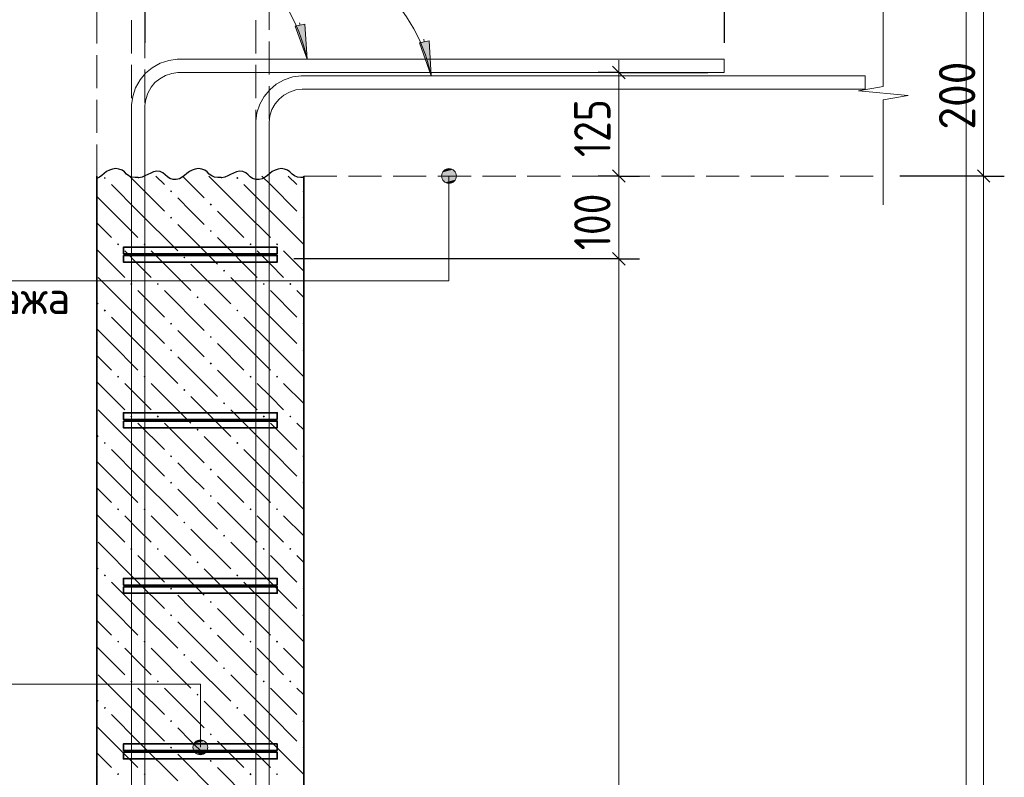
# Model space of a CAD drawing. Header units: millimetres. Extents: x 0 to 42000, y 0 to 29700.
# Tile 9 of 12: x 15395 to 21343, y 20320 to 24895. Entities that reach past the tile are written whole.
import ezdxf

# ---------------------------------------------------------------- set-up
doc = ezdxf.new("R2010")
doc.units = ezdxf.units.MM
doc.linetypes.add('______2', pattern=[270, 200, -70])
for name, color, linetype, lineweight in [('S1 Продольная арматура', 52, 'Continuous', 25), ('Standard', 7, 'Continuous', 25), ('ЖБ Перекрытие верхний уровень', 7, 'Continuous', 18), ('Затяжка', 52, 'Continuous', 25), ('Позиционная метка диаметр_ шаг', 7, 'Continuous', 13), ('Позиционная метка линия выноска', 7, 'Continuous', 13), ('Примечания', 7, 'Continuous', 13), ('Размерная линия_ общее', 7, 'Continuous', 13), ('Хомут', 52, 'Continuous', 25)]:
    doc.layers.add(name, color=color, linetype=linetype, lineweight=lineweight)
doc.layers.add('ЖБ Пилон', color=7, linetype='______2', lineweight=13, true_color=0xa0a0a0)
doc.styles.add('ISOCPEUR', font='txt')

msp = doc.modelspace()

# ---------------------------------------------------------------- hatches: boundary and pattern name
at = {"layer": 'ЖБ Пилон', "linetype": 'Continuous', "lineweight": 18, "transparency": 33554687}
for points in [[(15903.2, 23939.2), (15909.7, 23945.7), (15916.2, 23939.2), (15909.7, 23932.7)], [(16703.2, 23939.2), (16709.7, 23945.7), (16716.2, 23939.2), (16709.7, 23932.7)], [(16303.2, 23859.2), (16309.7, 23865.7), (16316.2, 23859.2), (16309.7, 23852.7)], [(17103.2, 23859.2), (17109.7, 23865.7), (17111.4, 23864.1), (17111.4, 23854.4), (17109.7, 23852.7)], [(16543.2, 23779.2), (16549.7, 23785.7), (16556.2, 23779.2), (16549.7, 23772.7)], [(16303.2, 23699.2), (16309.7, 23705.7), (16316.2, 23699.2), (16309.7, 23692.7)], [(17103.2, 23699.2), (17109.7, 23705.7), (17111.4, 23704.1), (17111.4, 23694.4), (17109.7, 23692.7)], [(16543.2, 23619.2), (16549.7, 23625.7), (16556.2, 23619.2), (16549.7, 23612.8)], [(15983.2, 23539.2), (15989.7, 23545.7), (15996.2, 23539.2), (15989.7, 23532.7)], [(16143.2, 23539.2), (16149.7, 23545.7), (16156.2, 23539.2), (16149.7, 23532.7)], [(16783.2, 23539.2), (16789.7, 23545.7), (16796.2, 23539.2), (16789.7, 23532.7)], [(16943.2, 23539.2), (16949.7, 23545.7), (16956.2, 23539.2), (16949.7, 23532.7)], [(16383.2, 23459.2), (16389.7, 23465.7), (16396.2, 23459.2), (16389.7, 23452.7)], [(16623.2, 23379.2), (16629.7, 23385.7), (16636.2, 23379.2), (16629.7, 23372.7)], [(16063.2, 23299.2), (16069.7, 23305.7), (16076.2, 23299.2), (16069.7, 23292.7)], [(16223.2, 23299.2), (16229.7, 23305.7), (16236.2, 23299.2), (16229.7, 23292.7)], [(16863.2, 23299.2), (16869.7, 23305.7), (16876.2, 23299.2), (16869.7, 23292.7)], [(17023.2, 23299.2), (17029.7, 23305.7), (17036.2, 23299.2), (17029.7, 23292.7)], [(16463.2, 23219.2), (16469.7, 23225.7), (16476.2, 23219.2), (16469.7, 23212.8)], [(15903.2, 23139.2), (15909.7, 23145.7), (15916.2, 23139.2), (15909.7, 23132.7)], [(16703.2, 23139.2), (16709.7, 23145.7), (16716.2, 23139.2), (16709.7, 23132.7)], [(16303.2, 23059.2), (16309.7, 23065.7), (16316.2, 23059.2), (16309.7, 23052.7)], [(17103.2, 23059.2), (17109.7, 23065.7), (17111.4, 23064.1), (17111.4, 23054.4), (17109.7, 23052.7)], [(16543.2, 22979.2), (16549.7, 22985.7), (16556.2, 22979.2), (16549.7, 22972.7)], [(16303.2, 22899.2), (16309.7, 22905.7), (16316.2, 22899.2), (16309.7, 22892.7)], [(17103.2, 22899.2), (17109.7, 22905.7), (17111.4, 22904.1), (17111.4, 22894.4), (17109.7, 22892.7)], [(16543.2, 22819.2), (16549.7, 22825.7), (16556.2, 22819.2), (16549.7, 22812.8)], [(15983.2, 22739.2), (15989.7, 22745.7), (15996.2, 22739.2), (15989.7, 22732.7)], [(16143.2, 22739.2), (16149.7, 22745.7), (16156.2, 22739.2), (16149.7, 22732.7)], [(16783.2, 22739.2), (16789.7, 22745.7), (16796.2, 22739.2), (16789.7, 22732.7)], [(16943.2, 22739.2), (16949.7, 22745.7), (16956.2, 22739.2), (16949.7, 22732.7)], [(16383.2, 22659.2), (16389.7, 22665.7), (16396.2, 22659.2), (16389.7, 22652.7)], [(16623.2, 22579.2), (16629.7, 22585.7), (16636.2, 22579.2), (16629.7, 22572.7)], [(16063.2, 22499.2), (16069.7, 22505.7), (16076.2, 22499.2), (16069.7, 22492.7)], [(16223.2, 22499.2), (16229.7, 22505.7), (16236.2, 22499.2), (16229.7, 22492.7)], [(16863.2, 22499.2), (16869.7, 22505.7), (16876.2, 22499.2), (16869.7, 22492.7)], [(17023.2, 22499.2), (17029.7, 22505.7), (17036.2, 22499.2), (17029.7, 22492.7)], [(16463.2, 22419.2), (16469.7, 22425.7), (16476.2, 22419.2), (16469.7, 22412.8)], [(15903.2, 22339.2), (15909.7, 22345.7), (15916.2, 22339.2), (15909.7, 22332.7)], [(16703.2, 22339.2), (16709.7, 22345.7), (16716.2, 22339.2), (16709.7, 22332.7)], [(16303.2, 22259.2), (16309.7, 22265.7), (16316.2, 22259.2), (16309.7, 22252.7)], [(17103.2, 22259.2), (17109.7, 22265.7), (17111.4, 22264.1), (17111.4, 22254.4), (17109.7, 22252.7)], [(16543.2, 22179.2), (16549.7, 22185.7), (16556.2, 22179.2), (16549.7, 22172.7)], [(16303.2, 22099.2), (16309.7, 22105.7), (16316.2, 22099.2), (16309.7, 22092.7)], [(17103.2, 22099.2), (17109.7, 22105.7), (17111.4, 22104.1), (17111.4, 22094.4), (17109.7, 22092.7)], [(16543.2, 22019.2), (16549.7, 22025.7), (16556.2, 22019.2), (16549.7, 22012.7)], [(15983.2, 21939.2), (15989.7, 21945.7), (15996.2, 21939.2), (15989.7, 21932.7)], [(16143.2, 21939.2), (16149.7, 21945.7), (16156.2, 21939.2), (16149.7, 21932.7)], [(16783.2, 21939.2), (16789.7, 21945.7), (16796.2, 21939.2), (16789.7, 21932.7)], [(16943.2, 21939.2), (16949.7, 21945.7), (16956.2, 21939.2), (16949.7, 21932.7)], [(16383.2, 21859.2), (16389.7, 21865.7), (16396.2, 21859.2), (16389.7, 21852.7)], [(16623.2, 21779.2), (16629.7, 21785.7), (16636.2, 21779.2), (16629.7, 21772.7)], [(16063.2, 21699.2), (16069.7, 21705.7), (16076.2, 21699.2), (16069.7, 21692.7)], [(16223.2, 21699.2), (16229.7, 21705.7), (16236.2, 21699.2), (16229.7, 21692.7)], [(16863.2, 21699.2), (16869.7, 21705.7), (16876.2, 21699.2), (16869.7, 21692.7)], [(17023.2, 21699.2), (17029.7, 21705.7), (17036.2, 21699.2), (17029.7, 21692.7)], [(16463.2, 21619.2), (16469.7, 21625.7), (16476.2, 21619.2), (16469.7, 21612.7)], [(15903.2, 21539.2), (15909.7, 21545.7), (15916.2, 21539.2), (15909.7, 21532.7)], [(16703.2, 21539.2), (16709.7, 21545.7), (16716.2, 21539.2), (16709.7, 21532.7)], [(16303.2, 21459.2), (16309.7, 21465.7), (16316.2, 21459.2), (16309.7, 21452.7)], [(17103.2, 21459.2), (17109.7, 21465.7), (17111.4, 21464.1), (17111.4, 21454.4), (17109.7, 21452.7)], [(16543.2, 21379.2), (16549.7, 21385.7), (16556.2, 21379.2), (16549.7, 21372.7)], [(16303.2, 21299.2), (16309.7, 21305.7), (16316.2, 21299.2), (16309.7, 21292.7)], [(17103.2, 21299.2), (17109.7, 21305.7), (17111.4, 21304.1), (17111.4, 21294.4), (17109.7, 21292.7)], [(16543.2, 21219.2), (16549.7, 21225.7), (16556.2, 21219.2), (16549.7, 21212.7)], [(15983.2, 21139.2), (15989.7, 21145.7), (15996.2, 21139.2), (15989.7, 21132.7)], [(16143.2, 21139.2), (16149.7, 21145.7), (16156.2, 21139.2), (16149.7, 21132.7)], [(16783.2, 21139.2), (16789.7, 21145.7), (16796.2, 21139.2), (16789.7, 21132.7)], [(16943.2, 21139.2), (16949.7, 21145.7), (16956.2, 21139.2), (16949.7, 21132.7)], [(16383.2, 21059.2), (16389.7, 21065.7), (16396.2, 21059.2), (16389.7, 21052.7)], [(16623.2, 20979.2), (16629.7, 20985.7), (16636.2, 20979.2), (16629.7, 20972.7)], [(16063.2, 20899.2), (16069.7, 20905.7), (16076.2, 20899.2), (16069.7, 20892.7)], [(16223.2, 20899.2), (16229.7, 20905.7), (16236.2, 20899.2), (16229.7, 20892.7)], [(16863.2, 20899.2), (16869.7, 20905.7), (16876.2, 20899.2), (16869.7, 20892.7)], [(17023.2, 20899.2), (17029.7, 20905.7), (17036.2, 20899.2), (17029.7, 20892.7)], [(16463.2, 20819.2), (16469.7, 20825.7), (16476.2, 20819.2), (16469.7, 20812.7)], [(15903.2, 20739.2), (15909.7, 20745.7), (15916.2, 20739.2), (15909.7, 20732.7)], [(16703.2, 20739.2), (16709.7, 20745.7), (16716.2, 20739.2), (16709.7, 20732.7)], [(16303.2, 20659.2), (16309.7, 20665.7), (16316.2, 20659.2), (16309.7, 20652.7)], [(17103.2, 20659.2), (17109.7, 20665.7), (17111.4, 20664.1), (17111.4, 20654.4), (17109.7, 20652.7)], [(16543.2, 20579.2), (16549.7, 20585.7), (16556.2, 20579.2), (16549.7, 20572.7)], [(16303.2, 20499.2), (16309.7, 20505.7), (16316.2, 20499.2), (16309.7, 20492.7)], [(17103.2, 20499.2), (17109.7, 20505.7), (17111.4, 20504.1), (17111.4, 20494.4), (17109.7, 20492.7)], [(16543.2, 20419.2), (16549.7, 20425.7), (16556.2, 20419.2), (16549.7, 20412.7)], [(15983.2, 20339.2), (15989.7, 20345.7), (15996.2, 20339.2), (15989.7, 20332.7)], [(16143.2, 20339.2), (16149.7, 20345.7), (16156.2, 20339.2), (16149.7, 20332.7)], [(16783.2, 20339.2), (16789.7, 20345.7), (16796.2, 20339.2), (16789.7, 20332.7)], [(16943.2, 20339.2), (16949.7, 20345.7), (16956.2, 20339.2), (16949.7, 20332.7)]]:
    msp.add_hatch(color=7, dxfattribs=at).paths.add_polyline_path(points, flags=16)
at = {"layer": 'Позиционная метка линия выноска', "linetype": 'Continuous', "lineweight": 13, "transparency": 33554687}
for points in [[(18026.9, 23973.8), (17949.5, 23973.8), (17943.2, 23951.3)], [(18026.9, 23973.8), (17943.2, 23951.3), (18033.2, 23951.3)], [(18010.7, 23990), (17965.7, 23990), (17949.5, 23973.8)], [(18010.7, 23990), (17949.5, 23973.8), (18026.9, 23973.8)], [(17965.7, 23990), (18010.7, 23990), (17988.2, 23996.3)], [(18033.2, 23951.3), (17943.2, 23951.3), (17949.5, 23928.8)], [(18033.2, 23951.3), (17949.5, 23928.8), (18026.9, 23928.8)], [(18026.9, 23928.8), (17949.5, 23928.8), (17965.7, 23912.6)], [(18026.9, 23928.8), (17965.7, 23912.6), (18010.7, 23912.6)], [(18010.7, 23912.6), (17965.7, 23912.6), (17988.2, 23906.3)], [(16525.1, 20523.8), (16447.7, 20523.8), (16441.4, 20501.3)], [(16525.1, 20523.8), (16441.4, 20501.3), (16531.4, 20501.3)], [(16508.9, 20540), (16463.9, 20540), (16447.7, 20523.8)], [(16508.9, 20540), (16447.7, 20523.8), (16525.1, 20523.8)], [(16463.9, 20540), (16508.9, 20540), (16486.4, 20546.3)], [(16531.4, 20501.3), (16441.4, 20501.3), (16447.7, 20478.8)], [(16531.4, 20501.3), (16447.7, 20478.8), (16525.1, 20478.8)], [(16525.1, 20478.8), (16447.7, 20478.8), (16463.9, 20462.6)], [(16525.1, 20478.8), (16463.9, 20462.6), (16508.9, 20462.6)], [(16508.9, 20462.6), (16463.9, 20462.6), (16486.4, 20456.3)]]:
    msp.add_hatch(color=7, dxfattribs=at).paths.add_polyline_path(points)
at = {"layer": 'Примечания', "linetype": 'Continuous', "lineweight": 13, "transparency": 33554687}
for points in [[(17118.1, 24868), (17131, 24656.3), (17059.3, 24855.9)], [(17868.1, 24768), (17881, 24556.3), (17809.3, 24755.9)]]:
    msp.add_hatch(color=7, dxfattribs=at).paths.add_polyline_path(points, flags=16)

# ---------------------------------------------------------------- linework, layer by layer
at = {"layer": 'S1 Продольная арматура', "color": 7, "linetype": 'Continuous', "lineweight": 18, "transparency": 33554687}
for points in [[(16071.4, 6051.3), (16071.4, 24381.8), (16078.4, 24432.1), (16095.6, 24484.3), (16122.5, 24532.4), (16155.6, 24572), (16195.2, 24605.1), (16243.3, 24632), (16295.6, 24649.3), (16345.8, 24656.3), (19651.4, 24656.3), (19651.4, 24576.3), (16351.3, 24576.3), (16313.8, 24571), (16275.7, 24558.5), (16240.8, 24538.9), (16212.4, 24515.2), (16188.7, 24486.8), (16169.2, 24452), (16156.6, 24413.9), (16151.4, 24376.3), (16151.4, 6051.3), (16071.4, 6051.3)], [(16071.4, 6051.3), (16071.4, 24381.8), (16078.4, 24432.1), (16095.6, 24484.3), (16122.5, 24532.4), (16155.6, 24572), (16195.2, 24605.1), (16243.3, 24632), (16295.6, 24649.3), (16345.8, 24656.3), (19651.4, 24656.3), (19651.4, 24576.3), (16351.3, 24576.3), (16313.8, 24571), (16275.7, 24558.5), (16240.8, 24538.9), (16212.4, 24515.2), (16188.7, 24486.8), (16169.2, 24452), (16156.6, 24413.9), (16151.4, 24376.3), (16151.4, 6051.3), (16071.4, 6051.3)], [(16071.4, 6051.3), (16071.4, 24381.8), (16078.4, 24432.1), (16095.6, 24484.3), (16122.5, 24532.4), (16155.6, 24572), (16195.2, 24605.1), (16243.3, 24632), (16295.6, 24649.3), (16345.8, 24656.3), (19651.4, 24656.3), (19651.4, 24576.3), (16351.3, 24576.3), (16313.8, 24571), (16275.7, 24558.5), (16240.8, 24538.9), (16212.4, 24515.2), (16188.7, 24486.8), (16169.2, 24452), (16156.6, 24413.9), (16151.4, 24376.3), (16151.4, 6051.3), (16071.4, 6051.3)], [(16071.4, 6051.3), (16071.4, 24381.8), (16078.4, 24432.1), (16095.6, 24484.3), (16122.5, 24532.4), (16155.6, 24572), (16195.2, 24605.1), (16243.3, 24632), (16295.6, 24649.3), (16345.8, 24656.3), (19651.4, 24656.3), (19651.4, 24576.3), (16351.3, 24576.3), (16313.8, 24571), (16275.7, 24558.5), (16240.8, 24538.9), (16212.4, 24515.2), (16188.7, 24486.8), (16169.2, 24452), (16156.6, 24413.9), (16151.4, 24376.3), (16151.4, 6051.3), (16071.4, 6051.3)], [(16071.4, 6051.3), (16071.4, 24381.8), (16078.4, 24432.1), (16095.6, 24484.3), (16122.5, 24532.4), (16155.6, 24572), (16195.2, 24605.1), (16243.3, 24632), (16295.6, 24649.3), (16345.8, 24656.3), (19651.4, 24656.3), (19651.4, 24576.3), (16351.3, 24576.3), (16313.8, 24571), (16275.7, 24558.5), (16240.8, 24538.9), (16212.4, 24515.2), (16188.7, 24486.8), (16169.2, 24452), (16156.6, 24413.9), (16151.4, 24376.3), (16151.4, 6051.3), (16071.4, 6051.3)], [(16071.4, 6051.3), (16071.4, 24381.8), (16078.4, 24432.1), (16095.6, 24484.3), (16122.5, 24532.4), (16155.6, 24572), (16195.2, 24605.1), (16243.3, 24632), (16295.6, 24649.3), (16345.8, 24656.3), (19651.4, 24656.3), (19651.4, 24576.3), (16351.3, 24576.3), (16313.8, 24571), (16275.7, 24558.5), (16240.8, 24538.9), (16212.4, 24515.2), (16188.7, 24486.8), (16169.2, 24452), (16156.6, 24413.9), (16151.4, 24376.3), (16151.4, 6051.3), (16071.4, 6051.3)], [(16821.4, 6051.3), (16821.4, 24281.8), (16828.4, 24332.1), (16845.6, 24384.3), (16872.5, 24432.4), (16905.6, 24472), (16945.2, 24505.1), (16993.3, 24532), (17045.6, 24549.3), (17095.8, 24556.3), (20501.4, 24556.3), (20501.4, 24476.3), (17101.3, 24476.3), (17063.8, 24471), (17025.7, 24458.5), (16990.8, 24438.9), (16962.4, 24415.2), (16938.7, 24386.8), (16919.2, 24352), (16906.6, 24313.9), (16901.4, 24276.3), (16901.4, 6051.3), (16821.4, 6051.3)], [(16821.4, 6051.3), (16821.4, 24281.8), (16828.4, 24332.1), (16845.6, 24384.3), (16872.5, 24432.4), (16905.6, 24472), (16945.2, 24505.1), (16993.3, 24532), (17045.6, 24549.3), (17095.8, 24556.3), (20501.4, 24556.3), (20501.4, 24476.3), (17101.3, 24476.3), (17063.8, 24471), (17025.7, 24458.5), (16990.8, 24438.9), (16962.4, 24415.2), (16938.7, 24386.8), (16919.2, 24352), (16906.6, 24313.9), (16901.4, 24276.3), (16901.4, 6051.3), (16821.4, 6051.3)], [(16821.4, 6051.3), (16821.4, 24281.8), (16828.4, 24332.1), (16845.6, 24384.3), (16872.5, 24432.4), (16905.6, 24472), (16945.2, 24505.1), (16993.3, 24532), (17045.6, 24549.3), (17095.8, 24556.3), (20501.4, 24556.3), (20501.4, 24476.3), (17101.3, 24476.3), (17063.8, 24471), (17025.7, 24458.5), (16990.8, 24438.9), (16962.4, 24415.2), (16938.7, 24386.8), (16919.2, 24352), (16906.6, 24313.9), (16901.4, 24276.3), (16901.4, 6051.3), (16821.4, 6051.3)], [(16821.4, 6051.3), (16821.4, 24281.8), (16828.4, 24332.1), (16845.6, 24384.3), (16872.5, 24432.4), (16905.6, 24472), (16945.2, 24505.1), (16993.3, 24532), (17045.6, 24549.3), (17095.8, 24556.3), (20501.4, 24556.3), (20501.4, 24476.3), (17101.3, 24476.3), (17063.8, 24471), (17025.7, 24458.5), (16990.8, 24438.9), (16962.4, 24415.2), (16938.7, 24386.8), (16919.2, 24352), (16906.6, 24313.9), (16901.4, 24276.3), (16901.4, 6051.3), (16821.4, 6051.3)], [(16821.4, 6051.3), (16821.4, 24281.8), (16828.4, 24332.1), (16845.6, 24384.3), (16872.5, 24432.4), (16905.6, 24472), (16945.2, 24505.1), (16993.3, 24532), (17045.6, 24549.3), (17095.8, 24556.3), (20501.4, 24556.3), (20501.4, 24476.3), (17101.3, 24476.3), (17063.8, 24471), (17025.7, 24458.5), (16990.8, 24438.9), (16962.4, 24415.2), (16938.7, 24386.8), (16919.2, 24352), (16906.6, 24313.9), (16901.4, 24276.3), (16901.4, 6051.3), (16821.4, 6051.3)], [(16821.4, 6051.3), (16821.4, 24281.8), (16828.4, 24332.1), (16845.6, 24384.3), (16872.5, 24432.4), (16905.6, 24472), (16945.2, 24505.1), (16993.3, 24532), (17045.6, 24549.3), (17095.8, 24556.3), (20501.4, 24556.3), (20501.4, 24476.3), (17101.3, 24476.3), (17063.8, 24471), (17025.7, 24458.5), (16990.8, 24438.9), (16962.4, 24415.2), (16938.7, 24386.8), (16919.2, 24352), (16906.6, 24313.9), (16901.4, 24276.3), (16901.4, 6051.3), (16821.4, 6051.3)]]:
    msp.add_lwpolyline(points, dxfattribs=at)
at = {"layer": 'Standard', "color": 254, "linetype": 'Continuous', "lineweight": 13, "true_color": 0xc4c4ff, "transparency": 33554687}
msp.add_lwpolyline([(11811.4, 3051.3), (21111.4, 3051.3), (21111.4, 26732), (11811.4, 26732), (11811.4, 3051.3)], dxfattribs=at)
at = {"layer": 'ЖБ Перекрытие верхний уровень', "color": 7, "linetype": '______2', "lineweight": 18, "transparency": 33554687}
for p, q in [((15861.4, 24951.3), (15861.4, 23951.3)), ((17111.4, 23951.3), (20611.4, 23951.3))]:
    msp.add_line(p, q, dxfattribs=at)
at = {"layer": 'ЖБ Пилон', "color": 7, "linetype": 'Continuous', "lineweight": 35, "transparency": 33554687}
for p, q in [((15861.4, 23951.3), (15861.4, 6051.3)), ((17111.4, 6051.3), (17111.4, 23951.3))]:
    msp.add_line(p, q, dxfattribs=at)
at = {"layer": 'ЖБ Пилон', "color": 9, "linetype": 'Continuous', "lineweight": 18, "true_color": 0xc7c7c7, "transparency": 33554687}
for p, q in [((16109.7, 23899.2), (16057.7, 23951.3)), ((16217.7, 23951.3), (16269.7, 23899.2)), ((16377.7, 23951.3), (16509.7, 23819.2)), ((16749.7, 23739.2), (16537.7, 23951.3)), ((16909.7, 23899.2), (16857.7, 23951.3)), ((17017.7, 23951.3), (17069.7, 23899.2)), ((15949.7, 23899.2), (16109.7, 23739.2)), ((16109.7, 23899.2), (16269.7, 23739.2)), ((16749.7, 23899.2), (16909.7, 23739.2)), ((16909.7, 23899.2), (17069.7, 23739.2)), ((15949.7, 23739.2), (15861.4, 23827.6)), ((16429.7, 23739.2), (16349.7, 23819.2)), ((15949.7, 23739.2), (16109.7, 23579.2)), ((16109.7, 23739.2), (16349.7, 23499.2)), ((16509.7, 23659.2), (16429.7, 23739.2)), ((16589.7, 23739.2), (16749.7, 23579.2)), ((16749.7, 23739.2), (16909.7, 23579.2)), ((16909.7, 23739.2), (17111.4, 23537.6)), ((15861.4, 23667.6), (15949.7, 23579.2)), ((16349.7, 23659.2), (16589.7, 23419.2)), ((16589.7, 23579.2), (16829.7, 23339.2)), ((15861.4, 23507.6), (16029.7, 23339.2)), ((16109.7, 23419.2), (16029.7, 23499.2)), ((16189.7, 23499.2), (16429.7, 23259.2)), ((16909.7, 23419.2), (16829.7, 23499.2)), ((16989.7, 23499.2), (17111.4, 23377.6)), ((16189.7, 23339.2), (16109.7, 23419.2)), ((16429.7, 23419.2), (16669.7, 23179.2)), ((16989.7, 23339.2), (16909.7, 23419.2)), ((16109.7, 23099.2), (15869.7, 23339.2)), ((16909.7, 23099.2), (16669.7, 23339.2)), ((16109.7, 23259.2), (16269.7, 23099.2)), ((16269.7, 23259.2), (16509.7, 23019.2)), ((16909.7, 23259.2), (17069.7, 23099.2)), ((17069.7, 23259.2), (17111.4, 23217.6)), ((15861.4, 23187.6), (15869.7, 23179.2)), ((16749.7, 22939.2), (16509.7, 23179.2)), ((15949.7, 23099.2), (16109.7, 22939.2)), ((16109.7, 23099.2), (16269.7, 22939.2)), ((16749.7, 23099.2), (16909.7, 22939.2)), ((16909.7, 23099.2), (17069.7, 22939.2)), ((15949.7, 22939.2), (15861.4, 23027.6)), ((16429.7, 22939.2), (16349.7, 23019.2)), ((15949.7, 22939.2), (16109.7, 22779.2)), ((16109.7, 22939.2), (16349.7, 22699.2)), ((16509.7, 22859.2), (16429.7, 22939.2)), ((16589.7, 22939.2), (16749.7, 22779.2)), ((16749.7, 22939.2), (16909.7, 22779.2)), ((16909.7, 22939.2), (17111.4, 22737.6)), ((15861.4, 22867.6), (15949.7, 22779.2)), ((16349.7, 22859.2), (16589.7, 22619.2)), ((16589.7, 22779.2), (16829.7, 22539.2)), ((15861.4, 22707.6), (16029.7, 22539.2)), ((16109.7, 22619.2), (16029.7, 22699.2)), ((16189.7, 22699.2), (16429.7, 22459.2)), ((16909.7, 22619.2), (16829.7, 22699.2)), ((16989.7, 22699.2), (17111.4, 22577.6)), ((16189.7, 22539.2), (16109.7, 22619.2)), ((16429.7, 22619.2), (16669.7, 22379.2)), ((16989.7, 22539.2), (16909.7, 22619.2)), ((16109.7, 22299.2), (15869.7, 22539.2)), ((16909.7, 22299.2), (16669.7, 22539.2)), ((16109.7, 22459.2), (16269.7, 22299.2)), ((16269.7, 22459.2), (16509.7, 22219.2)), ((16909.7, 22459.2), (17069.7, 22299.2)), ((17069.7, 22459.2), (17111.4, 22417.6)), ((15861.4, 22387.6), (15869.7, 22379.2)), ((16749.7, 22139.2), (16509.7, 22379.2)), ((15949.7, 22299.2), (16109.7, 22139.2)), ((16109.7, 22299.2), (16269.7, 22139.2)), ((16749.7, 22299.2), (16909.7, 22139.2)), ((16909.7, 22299.2), (17069.7, 22139.2)), ((15949.7, 22139.2), (15861.4, 22227.6)), ((16429.7, 22139.2), (16349.7, 22219.2)), ((15949.7, 22139.2), (16109.7, 21979.2)), ((16109.7, 22139.2), (16349.7, 21899.2)), ((16509.7, 22059.2), (16429.7, 22139.2)), ((16589.7, 22139.2), (16749.7, 21979.2)), ((16749.7, 22139.2), (16909.7, 21979.2)), ((16909.7, 22139.2), (17111.4, 21937.6)), ((15861.4, 22067.6), (15949.7, 21979.2)), ((16349.7, 22059.2), (16589.7, 21819.2)), ((16589.7, 21979.2), (16829.7, 21739.2)), ((15861.4, 21907.6), (16029.7, 21739.2)), ((16109.7, 21819.2), (16029.7, 21899.2)), ((16189.7, 21899.2), (16429.7, 21659.2)), ((16909.7, 21819.2), (16829.7, 21899.2)), ((16989.7, 21899.2), (17111.4, 21777.6)), ((16189.7, 21739.2), (16109.7, 21819.2)), ((16429.7, 21819.2), (16669.7, 21579.2)), ((16989.7, 21739.2), (16909.7, 21819.2)), ((16109.7, 21499.2), (15869.7, 21739.2)), ((16909.7, 21499.2), (16669.7, 21739.2)), ((16109.7, 21659.2), (16269.7, 21499.2)), ((16269.7, 21659.2), (16509.7, 21419.2)), ((16909.7, 21659.2), (17069.7, 21499.2)), ((17069.7, 21659.2), (17111.4, 21617.6)), ((15861.4, 21587.6), (15869.7, 21579.2)), ((16749.7, 21339.2), (16509.7, 21579.2)), ((15949.7, 21499.2), (16109.7, 21339.2)), ((16109.7, 21499.2), (16269.7, 21339.2)), ((16749.7, 21499.2), (16909.7, 21339.2)), ((16909.7, 21499.2), (17069.7, 21339.2)), ((15949.7, 21339.2), (15861.4, 21427.6)), ((16429.7, 21339.2), (16349.7, 21419.2)), ((15949.7, 21339.2), (16109.7, 21179.2)), ((16109.7, 21339.2), (16349.7, 21099.2)), ((16509.7, 21259.2), (16429.7, 21339.2)), ((16589.7, 21339.2), (16749.7, 21179.2)), ((16749.7, 21339.2), (16909.7, 21179.2)), ((16909.7, 21339.2), (17111.4, 21137.6)), ((15861.4, 21267.6), (15949.7, 21179.2)), ((16349.7, 21259.2), (16589.7, 21019.2)), ((16589.7, 21179.2), (16829.7, 20939.2)), ((15861.4, 21107.6), (16029.7, 20939.2)), ((16109.7, 21019.2), (16029.7, 21099.2)), ((16189.7, 21099.2), (16429.7, 20859.2)), ((16909.7, 21019.2), (16829.7, 21099.2)), ((16989.7, 21099.2), (17111.4, 20977.6)), ((16189.7, 20939.2), (16109.7, 21019.2)), ((16429.7, 21019.2), (16669.7, 20779.2)), ((16989.7, 20939.2), (16909.7, 21019.2)), ((16109.7, 20699.2), (15869.7, 20939.2)), ((16909.7, 20699.2), (16669.7, 20939.2)), ((16109.7, 20859.2), (16269.7, 20699.2)), ((16269.7, 20859.2), (16509.7, 20619.2)), ((16909.7, 20859.2), (17069.7, 20699.2)), ((17069.7, 20859.2), (17111.4, 20817.6)), ((15861.4, 20787.6), (15869.7, 20779.2)), ((16749.7, 20539.2), (16509.7, 20779.2)), ((15949.7, 20699.2), (16109.7, 20539.2)), ((16109.7, 20699.2), (16269.7, 20539.2)), ((16749.7, 20699.2), (16909.7, 20539.2)), ((16909.7, 20699.2), (17069.7, 20539.2)), ((15949.7, 20539.2), (15861.4, 20627.6)), ((16429.7, 20539.2), (16349.7, 20619.2)), ((15949.7, 20539.2), (16109.7, 20379.2)), ((16109.7, 20539.2), (16349.7, 20299.2)), ((16509.7, 20459.2), (16429.7, 20539.2)), ((16589.7, 20539.2), (16749.7, 20379.2)), ((16749.7, 20539.2), (16909.7, 20379.2)), ((16909.7, 20539.2), (17111.4, 20337.6)), ((15861.4, 20467.6), (15949.7, 20379.2)), ((16349.7, 20459.2), (16589.7, 20219.2)), ((16589.7, 20379.2), (16829.7, 20139.2))]:
    msp.add_line(p, q, dxfattribs=at)
at = {"layer": 'Затяжка', "color": 7, "linetype": 'Continuous', "lineweight": 35, "transparency": 33554687}
for points in [[(16951.4, 23481.3), (16021.4, 23481.3), (16021.4, 23521.3), (16951.4, 23521.3), (16951.4, 23481.3)], [(16951.4, 23481.3), (16021.4, 23481.3), (16021.4, 23521.3), (16951.4, 23521.3), (16951.4, 23481.3)], [(16951.4, 22481.3), (16021.4, 22481.3), (16021.4, 22521.3), (16951.4, 22521.3), (16951.4, 22481.3)], [(16951.4, 22481.3), (16021.4, 22481.3), (16021.4, 22521.3), (16951.4, 22521.3), (16951.4, 22481.3)], [(16951.4, 21481.3), (16021.4, 21481.3), (16021.4, 21521.3), (16951.4, 21521.3), (16951.4, 21481.3)], [(16951.4, 21481.3), (16021.4, 21481.3), (16021.4, 21521.3), (16951.4, 21521.3), (16951.4, 21481.3)], [(16951.4, 20481.3), (16021.4, 20481.3), (16021.4, 20521.3), (16951.4, 20521.3), (16951.4, 20481.3)], [(16951.4, 20481.3), (16021.4, 20481.3), (16021.4, 20521.3), (16951.4, 20521.3), (16951.4, 20481.3)]]:
    msp.add_lwpolyline(points, dxfattribs=at)
at = {"layer": 'Позиционная метка линия выноска', "color": 7, "linetype": 'Continuous', "lineweight": 13, "transparency": 33554687}
for p, q in [((17988.2, 23996.3), (17988.2, 23996.3)), ((17943.2, 23951.3), (17943.2, 23951.3)), ((18033.2, 23951.3), (18033.2, 23951.3)), ((17988.2, 23906.3), (17988.2, 23906.3)), ((16486.4, 20546.3), (16486.4, 20546.3)), ((16441.4, 20501.3), (16441.4, 20501.3)), ((16531.4, 20501.3), (16531.4, 20501.3)), ((16486.4, 20456.3), (16486.4, 20456.3))]:
    msp.add_line(p, q, dxfattribs=at)
for points in [[(17988.2, 23951.3), (17988.2, 23318), (13233.3, 23318)], [(13543.4, 20883), (16486.4, 20883), (16486.4, 20501.3)]]:
    msp.add_lwpolyline(points, dxfattribs=at)
for centre in [(17988.2, 23951.3), (16486.4, 20501.3)]:
    msp.add_circle(centre, 45, dxfattribs=at)
at = {"layer": 'Примечания', "color": 7, "linetype": '______2', "lineweight": 13, "transparency": 33554687}
for p, q in [((16071.4, 26781.8), (16071.4, 24381.8)), ((16151.4, 24393.6), (16151.4, 26781.8)), ((16821.4, 26781.8), (16821.4, 24281.8)), ((16901.4, 24293.6), (16901.4, 26781.8))]:
    msp.add_line(p, q, dxfattribs=at)
at = {"layer": 'Примечания', "color": 7, "linetype": 'Continuous', "lineweight": 13, "transparency": 33554687}
for p, q in [((20611.4, 25126.3), (20611.4, 24491.8)), ((17059.3, 24855.9), (17118.1, 24868)), ((17088.7, 24862), (17085.7, 24876.7)), ((17118.1, 24868), (17131, 24656.3)), ((17131, 24656.3), (17059.3, 24855.9)), ((17809.3, 24755.9), (17868.1, 24768)), ((17881, 24556.3), (17809.3, 24755.9)), ((17838.7, 24762), (17835.7, 24776.7)), ((17868.1, 24768), (17881, 24556.3)), ((17131, 24656.3), (17131, 24656.3)), ((17131, 24656.3), (17131, 24656.3)), ((17131, 24656.3), (17131, 24656.3)), ((17881, 24556.3), (17881, 24556.3)), ((17881, 24556.3), (17881, 24556.3)), ((17881, 24556.3), (17881, 24556.3)), ((20611.4, 24491.8), (20461.4, 24464.8)), ((20461.4, 24464.8), (20761.4, 24437.8)), ((20761.4, 24437.8), (20611.4, 24410.8)), ((20611.4, 24410.8), (20611.4, 23776.3)), ((20611.4, 23776.3), (20611.4, 23776.3))]:
    msp.add_line(p, q, dxfattribs=at)
at = {"layer": 'Примечания', "color": 7, "linetype": 'Continuous', "lineweight": 25, "transparency": 33554687}
for points in [[(16111.4, 23942.5), (16092.9, 23942.3), (16072.9, 23945.1), (16054.9, 23951.7), (16040.4, 23962.7), (16027.9, 23975.6), (16013.4, 23986.5), (15994.9, 23993.1), (15975.4, 23997), (15955.9, 23992.7), (15937.9, 23985.6), (15920.4, 23977.5), (15905.4, 23966.9), (15891.4, 23955.3), (15877.4, 23943.9), (15861.4, 23935.5)], [(16611.4, 23942.5), (16592.9, 23942.3), (16572.9, 23945.1), (16554.9, 23951.7), (16540.4, 23962.7), (16527.9, 23975.6), (16513.4, 23986.5), (16494.9, 23993.1), (16475.4, 23997), (16455.9, 23992.7), (16437.9, 23985.6), (16420.4, 23977.5), (16405.4, 23966.9), (16391.4, 23955.3), (16377.4, 23943.9), (16360.4, 23934.9), (16341.4, 23930.1), (16321.4, 23930.9), (16301.9, 23936.1), (16287.4, 23946.8), (16274.4, 23959.3), (16260.4, 23970.7), (16243.4, 23979.2), (16223.4, 23981.1), (16203.9, 23976.3), (16186.4, 23968.8), (16169.4, 23960.3), (16151.9, 23952), (16134.9, 23943.9), (16115.4, 23940.1), (16111.4, 23939.7)], [(17111.4, 23942.5), (17092.9, 23942.3), (17072.9, 23945.1), (17054.9, 23951.7), (17040.4, 23962.7), (17027.9, 23975.6), (17013.4, 23986.5), (16994.9, 23993.1), (16975.4, 23997), (16955.9, 23992.7), (16937.9, 23985.6), (16920.4, 23977.5), (16905.4, 23966.9), (16891.4, 23955.3), (16877.4, 23943.9), (16860.4, 23934.9), (16841.4, 23930.1), (16821.4, 23930.9), (16801.9, 23936.1), (16787.4, 23946.8), (16774.4, 23959.3), (16760.4, 23970.7), (16743.4, 23979.2), (16723.4, 23981.1), (16703.9, 23976.3), (16686.4, 23968.8), (16669.4, 23960.3), (16651.9, 23952), (16634.9, 23943.9), (16615.4, 23940.1), (16611.4, 23939.7)]]:
    msp.add_lwpolyline(points, dxfattribs=at)
at = {"layer": 'Примечания', "color": 7, "linetype": 'Continuous', "lineweight": 13, "transparency": 33554687}
for centre in [(16151.4, 24455.1), (16901.4, 24355.1)]:
    msp.add_arc(centre, 1000, 11.60302, 90, dxfattribs=at)
at = {"layer": 'Размерная линия_ общее', "color": 253, "linetype": 'Continuous', "lineweight": -3, "true_color": 0xa0a0a0, "transparency": 33554687}
for p, q in [((16151.4, 25875.9), (16151.4, 24756.3)), ((19651.4, 25875.9), (19651.4, 24756.3)), ((19014, 24576.3), (18889.1, 24576.3)), ((19014, 24576.3), (19139, 24576.3)), ((19014, 24576.3), (19551.4, 24576.3)), ((19014, 23951.3), (18889.1, 23951.3)), ((19014, 23951.3), (19139, 23951.3)), ((19014, 23951.3), (19014, 23951.3)), ((21217.5, 23951.3), (21092.5, 23951.3)), ((21217.5, 23951.3), (21342.5, 23951.3)), ((19014, 23451.3), (18889.1, 23451.3)), ((19014, 23451.3), (19139, 23451.3))]:
    msp.add_line(p, q, dxfattribs=at)
at = {"layer": 'Размерная линия_ общее', "color": 7, "linetype": 'Continuous', "lineweight": 13, "transparency": 33554687}
for p, q in [((21217.5, 24951.3), (21217.5, 23951.3)), ((19014, 24576.3), (19014, 24651.3)), ((19014, 23951.3), (19014, 24576.3)), ((19014, 23451.3), (19014, 23951.3)), ((21217.5, 23951.3), (21217.5, 6051.3)), ((19014, 12451.3), (19014, 23451.3))]:
    msp.add_line(p, q, dxfattribs=at)
at = {"layer": 'Размерная линия_ общее', "color": 7, "linetype": 'Continuous', "lineweight": 25, "transparency": 33554687}
for p, q in [((19051.5, 24538.8), (18976.5, 24613.8)), ((19051.5, 23913.8), (18976.5, 23988.8)), ((21180, 23988.8), (21255.1, 23913.8)), ((19051.5, 23413.8), (18976.5, 23488.8))]:
    msp.add_line(p, q, dxfattribs=at)
at = {"layer": 'Размерная линия_ общее', "color": 253, "linetype": 'Continuous', "lineweight": -3, "true_color": 0xa0a0a0, "transparency": 33554687}
for points in [[(21217.5, 23951.3), (21200.5, 23951.3), (21200.5, 23951.3), (21200.5, 23951.3), (21200.5, 23951.3), (20711.4, 23951.3)], [(19014, 23451.3), (18997, 23451.3), (18997, 23451.3), (18997, 23451.3), (18997, 23451.3), (17051.4, 23451.3)]]:
    msp.add_lwpolyline(points, dxfattribs=at)
at = {"layer": 'Хомут', "color": 7, "linetype": 'Continuous', "lineweight": 35, "transparency": 33554687}
for points in [[(16021.4, 23471.3), (16951.4, 23471.3), (16951.4, 23431.3), (16021.4, 23431.3), (16021.4, 23471.3)], [(16021.4, 23471.3), (16951.4, 23471.3), (16951.4, 23431.3), (16021.4, 23431.3), (16021.4, 23471.3)], [(16021.4, 22471.3), (16951.4, 22471.3), (16951.4, 22431.3), (16021.4, 22431.3), (16021.4, 22471.3)], [(16021.4, 22471.3), (16951.4, 22471.3), (16951.4, 22431.3), (16021.4, 22431.3), (16021.4, 22471.3)], [(16021.4, 21471.3), (16951.4, 21471.3), (16951.4, 21431.3), (16021.4, 21431.3), (16021.4, 21471.3)], [(16021.4, 21471.3), (16951.4, 21471.3), (16951.4, 21431.3), (16021.4, 21431.3), (16021.4, 21471.3)], [(16021.4, 20471.3), (16951.4, 20471.3), (16951.4, 20431.3), (16021.4, 20431.3), (16021.4, 20471.3)], [(16021.4, 20471.3), (16951.4, 20471.3), (16951.4, 20431.3), (16021.4, 20431.3), (16021.4, 20471.3)]]:
    msp.add_lwpolyline(points, dxfattribs=at)

# ---------------------------------------------------------------- texts
at = {"layer": 'Позиционная метка диаметр_ шаг', "color": 7, "linetype": 'Continuous', "lineweight": 25, "transparency": 33554687, "insert": (13233.3, 23063.1), "char_height": 200, "width": 2715.734, "attachment_point": 7, "style": 'ISOCPEUR'}
msp.add_mtext('\\W0.97;перекрытия 1 этажа', dxfattribs=at)
at = {"layer": 'Размерная линия_ общее', "color": 7, "linetype": 'Continuous', "lineweight": 25, "transparency": 33554687, "char_height": 220, "attachment_point": 7, "rotation": 90, "style": 'ISOCPEUR'}
for s, insert, width in [('\\W0.91;200', (21167.5, 24231.3), 561.981), ('\\W0.83;125', (18964.1, 24065.8), 508.564), ('\\W0.83;100', (18964.1, 23503.3), 508.571)]:
    msp.add_mtext(s, dxfattribs=dict(at, insert=insert, width=width))

doc.saveas('drawing.dxf')
